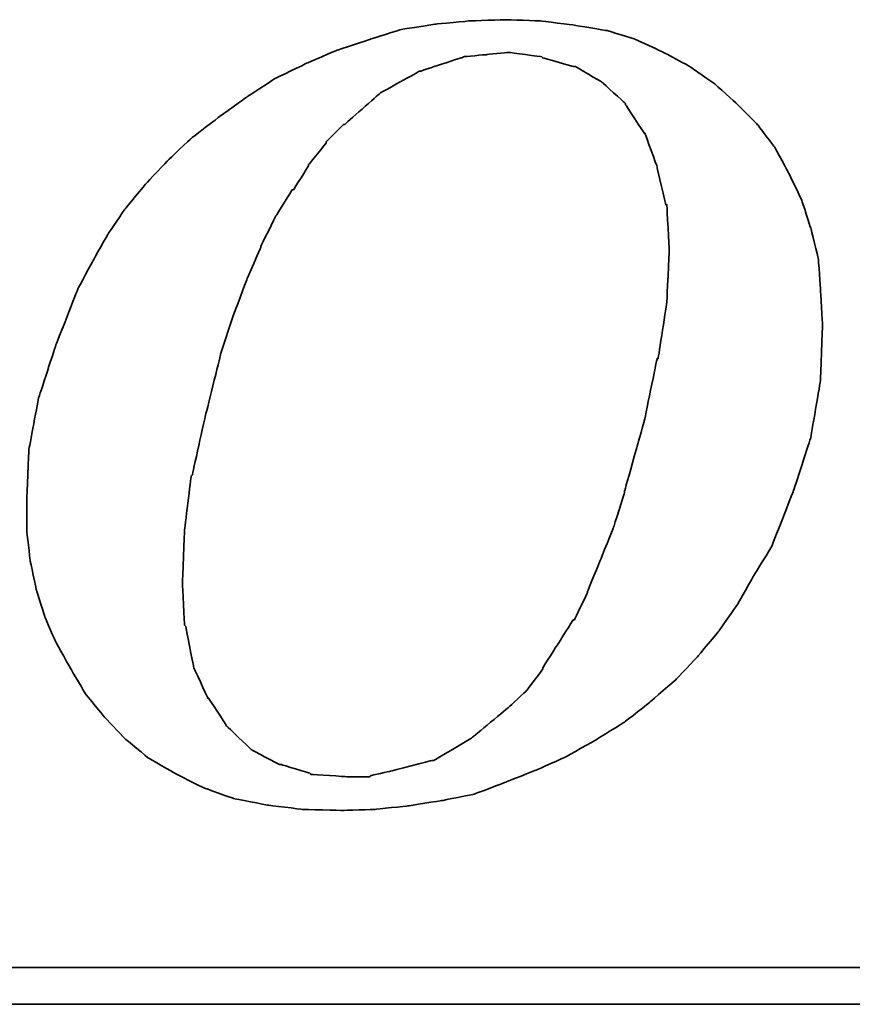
# Model space of a CAD drawing. Header units: millimetres. Extents: x 918 to 1155, y 75 to 164.
# Tile 44 of 50: x 1097.75 to 1099.4, y 95.07 to 97.03. Entities that reach past the tile are written whole.
import ezdxf

# ---------------------------------------------------------------- set-up
doc = ezdxf.new("R2010")
doc.units = ezdxf.units.MM
doc.header["$LTSCALE"] = 0.15
doc.layers.add('DIM', color=4, linetype='CONTINUOUS')
doc.layers.add('layer 1', color=7, linetype='CONTINUOUS')

# ---------------------------------------------------------------- blocks, each defined once
blk = doc.blocks.new('TBI MOTION logo(完整正式版)')
at = {"layer": 'layer 1', "color": 22, "lineweight": 35}
for points, knots in [([(35.79625, -6.98375), (35.79625, -6.98375), (36.23125, -7.43875), (36.23125, -7.43875), (36.23125, -7.43875), (36.23125, -7.43875), (36.75625, -7.87125), (36.75625, -7.87125), (36.75625, -7.87125), (36.75625, -7.87125), (37.33125, -8.20375), (37.33125, -8.20375), (37.33125, -8.20375), (37.33125, -8.20375), (37.95625, -8.51875), (37.95625, -8.51875), (37.95625, -8.51875), (37.95625, -8.51875), (38.62625, -8.75875), (38.62625, -8.75875), (38.62625, -8.75875), (38.62625, -8.75875), (39.37125, -8.90375), (39.37125, -8.90375), (39.37125, -8.90375), (39.37125, -8.90375), (40.14125, -8.99875), (40.14125, -8.99875), (40.14125, -8.99875), (40.14125, -8.99875), (41.02625, -9.02375), (41.02625, -9.02375), (41.02625, -9.02375), (41.02625, -9.02375), (41.74625, -8.99875), (41.74625, -8.99875), (41.74625, -8.99875), (41.74625, -8.99875), (42.46625, -8.92375), (42.46625, -8.92375), (42.46625, -8.92375), (42.46625, -8.92375), (43.21125, -8.80625), (43.21125, -8.80625), (43.21125, -8.80625), (43.21125, -8.80625), (43.93125, -8.66375), (43.93125, -8.66375), (43.93125, -8.66375), (43.93125, -8.66375), (44.62625, -8.39875), (44.62625, -8.39875), (44.62625, -8.39875), (44.62625, -8.39875), (45.29625, -8.13375), (45.29625, -8.13375), (45.29625, -8.13375), (45.29625, -8.13375), (45.94625, -7.84375), (45.94625, -7.84375), (45.94625, -7.84375), (45.94625, -7.84375), (46.61625, -7.46375), (46.61625, -7.46375), (46.61625, -7.46375), (46.61625, -7.46375), (47.24125, -7.07875), (47.24125, -7.07875), (47.24125, -7.07875), (47.24125, -7.07875), (47.81625, -6.62375), (47.81625, -6.62375), (47.81625, -6.62375), (47.81625, -6.62375), (48.36875, -6.14375), (48.36875, -6.14375), (48.36875, -6.14375), (48.36875, -6.14375), (48.84625, -5.64125), (48.84625, -5.64125), (48.84625, -5.64125), (48.84625, -5.64125), (49.32625, -5.06375), (49.32625, -5.06375), (49.32625, -5.06375), (49.32625, -5.06375), (49.71125, -4.51374), (49.71125, -4.51374), (49.71125, -4.51374), (49.71125, -4.51374), (50.09625, -3.83874), (50.09625, -3.83874), (50.09625, -3.83874), (50.09625, -3.83874), (50.48125, -3.21374), (50.48125, -3.21374), (50.48125, -3.21374), (50.48125, -3.21374), (50.96125, -1.99125), (50.96125, -1.99125), (50.96125, -1.99125), (50.96125, -1.99125), (51.34375, -0.81875), (51.34375, -0.81875), (51.34375, -0.81875), (51.34375, -0.81875), (51.56125, 0.45624), (51.56125, 0.45624), (51.56125, 0.45624), (51.56125, 0.45624), (51.60625, 1.67624), (51.60625, 1.67624), (51.60625, 1.67624), (51.60625, 1.67624), (51.56125, 2.44625), (51.56125, 2.44625), (51.56125, 2.44625), (51.56125, 2.44625), (51.51125, 3.14125), (51.51125, 3.14125), (51.51125, 3.14125), (51.51125, 3.14125), (51.34375, 3.81125), (51.34375, 3.81125), (51.34375, 3.81125), (51.34375, 3.81125), (51.15125, 4.41125), (51.15125, 4.41125), (51.15125, 4.41125), (51.15125, 4.41125), (50.86125, 5.01125), (50.86125, 5.01125), (50.86125, 5.01125), (50.86125, 5.01125), (50.55125, 5.58875), (50.55125, 5.58875), (50.55125, 5.58875), (50.55125, 5.58875), (50.16625, 6.09125), (50.16625, 6.09125), (50.16625, 6.09125), (50.16625, 6.09125), (49.71125, 6.54875), (49.71125, 6.54875), (49.71125, 6.54875), (49.71125, 6.54875), (49.23125, 6.98125), (49.23125, 6.98125), (49.23125, 6.98125), (49.23125, 6.98125), (48.67875, 7.36625), (48.67875, 7.36625), (48.67875, 7.36625), (48.67875, 7.36625), (48.10375, 7.67625), (48.10375, 7.67625), (48.10375, 7.67625), (48.10375, 7.67625), (47.48125, 7.96375), (47.48125, 7.96375), (47.48125, 7.96375), (47.48125, 7.96375), (46.85625, 8.15625), (46.85625, 8.15625), (46.85625, 8.15625), (46.85625, 8.15625), (46.13625, 8.27624), (46.13625, 8.27624), (46.13625, 8.27624), (46.13625, 8.27624), (45.39125, 8.37125), (45.39125, 8.37125), (45.39125, 8.37125), (45.39125, 8.37125), (44.62625, 8.39624), (44.62625, 8.39624), (44.62625, 8.39624), (44.62625, 8.39624), (43.83625, 8.37125), (43.83625, 8.37125), (43.83625, 8.37125), (43.83625, 8.37125), (43.09125, 8.30125), (43.09125, 8.30125), (43.09125, 8.30125), (43.09125, 8.30125), (42.32125, 8.18125), (42.32125, 8.18125), (42.32125, 8.18125), (42.32125, 8.18125), (41.62875, 7.96375), (41.62875, 7.96375), (41.62875, 7.96375), (41.62875, 7.96375), (40.90625, 7.72625), (40.90625, 7.72625), (40.90625, 7.72625), (40.90625, 7.72625), (40.23624, 7.43625), (40.23624, 7.43625), (40.23624, 7.43625), (40.23624, 7.43625), (39.54124, 7.10125), (39.54124, 7.10125), (39.54124, 7.10125), (39.54124, 7.10125), (38.91625, 6.69125), (38.91625, 6.69125), (38.91625, 6.69125), (38.91625, 6.69125), (38.31625, 6.26125), (38.31625, 6.26125), (38.31625, 6.26125), (38.31625, 6.26125), (37.69125, 5.78125), (37.69125, 5.78125), (37.69125, 5.78125), (37.69125, 5.78125), (37.18625, 5.30125), (37.18625, 5.30125), (37.18625, 5.30125), (37.18625, 5.30125), (36.70625, 4.79624), (36.70625, 4.79624), (36.70625, 4.79624), (36.70625, 4.79624), (36.23125, 4.22125), (36.23125, 4.22125), (36.23125, 4.22125), (36.23125, 4.22125), (35.87124, 3.69375), (35.87124, 3.69375), (35.87124, 3.69375), (35.87124, 3.69375), (35.53125, 3.09125), (35.53125, 3.09125), (35.53125, 3.09125), (35.53125, 3.09125), (35.19875, 2.47125), (35.19875, 2.47125), (35.19875, 2.47125), (35.19875, 2.47125), (34.71625, 1.24625), (34.71625, 1.24625), (34.71625, 1.24625), (34.71625, 1.24625), (34.33125, 0.06874), (34.33125, 0.06874), (34.33125, 0.06874), (34.33125, 0.06874), (34.11625, -1.07875), (34.11625, -1.07875), (34.11625, -1.07875), (34.11625, -1.07875), (34.07125, -2.15875), (34.07125, -2.15875), (34.07125, -2.15875), (34.07125, -2.15875), (34.07125, -2.85375), (34.07125, -2.85375), (34.07125, -2.85375), (34.07125, -2.85375), (34.14125, -3.50375), (34.14125, -3.50375), (34.14125, -3.50375), (34.14125, -3.50375), (34.28625, -4.17375), (34.28625, -4.17375), (34.28625, -4.17375), (34.28625, -4.17375), (34.47625, -4.77624), (34.47625, -4.77624), (34.47625, -4.77624), (34.47625, -4.77624), (34.71625, -5.32625), (34.71625, -5.32625), (34.71625, -5.32625), (34.71625, -5.32625), (35.05375, -5.92875), (35.05375, -5.92875), (35.05375, -5.92875), (35.05375, -5.92875), (35.36375, -6.45375), (35.36375, -6.45375), (35.36375, -6.45375), (35.36375, -6.45375), (35.79625, -6.98375), (35.79625, -6.98375)], [0, 0, 0, 0, 0.01388889, 0.01388889, 0.01388889, 0.0138889, 0.02777778, 0.02777778, 0.02777778, 0.02777779, 0.04166667, 0.04166667, 0.04166667, 0.04166668, 0.05555556, 0.05555556, 0.05555556, 0.05555557, 0.06944444, 0.06944444, 0.06944444, 0.06944445, 0.08333333, 0.08333333, 0.08333333, 0.08333334, 0.09722222, 0.09722222, 0.09722222, 0.09722223, 0.11111111, 0.11111111, 0.11111111, 0.11111112, 0.125, 0.125, 0.125, 0.12500001, 0.13888889, 0.13888889, 0.13888889, 0.1388889, 0.15277778, 0.15277778, 0.15277778, 0.15277779, 0.16666667, 0.16666667, 0.16666667, 0.16666668, 0.18055556, 0.18055556, 0.18055556, 0.18055557, 0.19444444, 0.19444444, 0.19444444, 0.19444445, 0.20833333, 0.20833333, 0.20833333, 0.20833334, 0.22222222, 0.22222222, 0.22222222, 0.22222223, 0.23611111, 0.23611111, 0.23611111, 0.23611112, 0.25, 0.25, 0.25, 0.25000001, 0.26388889, 0.26388889, 0.26388889, 0.2638889, 0.27777778, 0.27777778, 0.27777778, 0.27777779, 0.29166667, 0.29166667, 0.29166667, 0.29166668, 0.30555556, 0.30555556, 0.30555556, 0.30555557, 0.31944444, 0.31944444, 0.31944444, 0.31944445, 0.33333333, 0.33333333, 0.33333333, 0.33333334, 0.34722222, 0.34722222, 0.34722222, 0.34722223, 0.36111111, 0.36111111, 0.36111111, 0.36111112, 0.375, 0.375, 0.375, 0.37500001, 0.38888889, 0.38888889, 0.38888889, 0.3888889, 0.40277778, 0.40277778, 0.40277778, 0.40277779, 0.41666667, 0.41666667, 0.41666667, 0.41666668, 0.43055556, 0.43055556, 0.43055556, 0.43055557, 0.44444444, 0.44444444, 0.44444444, 0.44444445, 0.45833333, 0.45833333, 0.45833333, 0.45833334, 0.47222222, 0.47222222, 0.47222222, 0.47222223, 0.48611111, 0.48611111, 0.48611111, 0.48611112, 0.5, 0.5, 0.5, 0.50000001, 0.51388889, 0.51388889, 0.51388889, 0.5138889, 0.52777778, 0.52777778, 0.52777778, 0.52777779, 0.54166667, 0.54166667, 0.54166667, 0.54166668, 0.55555556, 0.55555556, 0.55555556, 0.55555557, 0.56944444, 0.56944444, 0.56944444, 0.56944445, 0.58333333, 0.58333333, 0.58333333, 0.58333334, 0.59722222, 0.59722222, 0.59722222, 0.59722223, 0.61111111, 0.61111111, 0.61111111, 0.61111112, 0.625, 0.625, 0.625, 0.62500001, 0.63888889, 0.63888889, 0.63888889, 0.6388889, 0.65277778, 0.65277778, 0.65277778, 0.65277779, 0.66666667, 0.66666667, 0.66666667, 0.66666668, 0.68055556, 0.68055556, 0.68055556, 0.68055557, 0.69444444, 0.69444444, 0.69444444, 0.69444445, 0.70833333, 0.70833333, 0.70833333, 0.70833334, 0.72222222, 0.72222222, 0.72222222, 0.72222223, 0.73611111, 0.73611111, 0.73611111, 0.73611112, 0.75, 0.75, 0.75, 0.75000001, 0.76388889, 0.76388889, 0.76388889, 0.7638889, 0.77777778, 0.77777778, 0.77777778, 0.77777779, 0.79166667, 0.79166667, 0.79166667, 0.79166668, 0.80555556, 0.80555556, 0.80555556, 0.80555557, 0.81944444, 0.81944444, 0.81944444, 0.81944445, 0.83333333, 0.83333333, 0.83333333, 0.83333334, 0.84722222, 0.84722222, 0.84722222, 0.84722223, 0.86111111, 0.86111111, 0.86111111, 0.86111112, 0.875, 0.875, 0.875, 0.87500001, 0.88888889, 0.88888889, 0.88888889, 0.8888889, 0.90277778, 0.90277778, 0.90277778, 0.90277779, 0.91666667, 0.91666667, 0.91666667, 0.91666668, 0.93055556, 0.93055556, 0.93055556, 0.93055557, 0.94444444, 0.94444444, 0.94444444, 0.94444445, 0.95833333, 0.95833333, 0.95833333, 0.95833334, 0.97222222, 0.97222222, 0.97222222, 0.97222223, 0.98611111, 0.98611111, 0.98611111, 0.98611112, 1, 1, 1, 1]), ([(38.33875, 1.03124), (38.33875, 1.03124), (38.62625, 1.89625), (38.62625, 1.89625), (38.62625, 1.89625), (38.62625, 1.89625), (38.91625, 2.66375), (38.91625, 2.66375), (38.91625, 2.66375), (38.91625, 2.66375), (39.22625, 3.38125), (39.22625, 3.38125), (39.22625, 3.38125), (39.22625, 3.38125), (39.22625, 3.40624), (39.22625, 3.40624), (39.22625, 3.40624), (39.22625, 3.40624), (39.56124, 4.07624), (39.56124, 4.07624), (39.56124, 4.07624), (39.56124, 4.07624), (39.92125, 4.65125), (39.92125, 4.65125), (39.92125, 4.65125), (39.92125, 4.65125), (39.94625, 4.65125), (39.94625, 4.65125), (39.94625, 4.65125), (39.94625, 4.65125), (40.28125, 5.17875), (40.28125, 5.17875), (40.28125, 5.17875), (40.28125, 5.17875), (40.28125, 5.20375), (40.28125, 5.20375), (40.28125, 5.20375), (40.28125, 5.20375), (40.66875, 5.68625), (40.66875, 5.68625), (40.66875, 5.68625), (40.66875, 5.68625), (40.66875, 5.70625), (40.66875, 5.70625), (40.66875, 5.70625), (40.66875, 5.70625), (41.05124, 6.09125), (41.05124, 6.09125), (41.05124, 6.09125), (41.05124, 6.09125), (41.07625, 6.09125), (41.07625, 6.09125), (41.07625, 6.09125), (41.07625, 6.09125), (41.84125, 6.76625), (41.84125, 6.76625), (41.84125, 6.76625), (41.84125, 6.76625), (41.86625, 6.78625), (41.86625, 6.78625), (41.86625, 6.78625), (41.86625, 6.78625), (42.73125, 7.26624), (42.73125, 7.26624), (42.73125, 7.26624), (42.73125, 7.26624), (42.75625, 7.26624), (42.75625, 7.26624), (42.75625, 7.26624), (42.75625, 7.26624), (43.18625, 7.41125), (43.18625, 7.41125), (43.18625, 7.41125), (43.18625, 7.41125), (43.64125, 7.55625), (43.64125, 7.55625), (43.64125, 7.55625), (43.64125, 7.55625), (43.66625, 7.55625), (43.66625, 7.55625), (43.66625, 7.55625), (43.66625, 7.55625), (43.69125, 7.58124), (43.69125, 7.58124), (43.69125, 7.58124), (43.69125, 7.58124), (44.19125, 7.62625), (44.19125, 7.62625), (44.19125, 7.62625), (44.19125, 7.62625), (44.67125, 7.67625), (44.67125, 7.67625), (44.67125, 7.67625), (44.67125, 7.67625), (44.69625, 7.67625), (44.69625, 7.67625), (44.69625, 7.67625), (44.69625, 7.67625), (45.41875, 7.58124), (45.41875, 7.58124), (45.41875, 7.58124), (45.41875, 7.58124), (45.44125, 7.55625), (45.44125, 7.55625), (45.44125, 7.55625), (45.44125, 7.55625), (46.11125, 7.36625), (46.11125, 7.36625), (46.11125, 7.36625), (46.11125, 7.36625), (46.13625, 7.36625), (46.13625, 7.36625), (46.13625, 7.36625), (46.13625, 7.36625), (46.15875, 7.36625), (46.15875, 7.36625), (46.15875, 7.36625), (46.15875, 7.36625), (46.73625, 7.02624), (46.73625, 7.02624), (46.73625, 7.02624), (46.73625, 7.02624), (46.76125, 7.00624), (46.76125, 7.00624), (46.76125, 7.00624), (46.76125, 7.00624), (47.24125, 6.57124), (47.24125, 6.57124), (47.24125, 6.57124), (47.24125, 6.57124), (47.26625, 6.54875), (47.26625, 6.54875), (47.26625, 6.54875), (47.26625, 6.54875), (47.26625, 6.52375), (47.26625, 6.52375), (47.26625, 6.52375), (47.26625, 6.52375), (47.67375, 5.89875), (47.67375, 5.89875), (47.67375, 5.89875), (47.67375, 5.89875), (47.69625, 5.89875), (47.69625, 5.89875), (47.69625, 5.89875), (47.69625, 5.89875), (47.69625, 5.87625), (47.69625, 5.87625), (47.69625, 5.87625), (47.69625, 5.87625), (47.96125, 5.15625), (47.96125, 5.15625), (47.96125, 5.15625), (47.96125, 5.15625), (47.96125, 5.13125), (47.96125, 5.13125), (47.96125, 5.13125), (47.96125, 5.13125), (48.15125, 4.31875), (48.15125, 4.31875), (48.15125, 4.31875), (48.15125, 4.31875), (48.17625, 4.31875), (48.17625, 4.31875), (48.17625, 4.31875), (48.17625, 4.31875), (48.17625, 4.29125), (48.17625, 4.29125), (48.17625, 4.29125), (48.17625, 4.29125), (48.22625, 3.33125), (48.22625, 3.33125), (48.22625, 3.33125), (48.22625, 3.33125), (48.22625, 3.30875), (48.22625, 3.30875), (48.22625, 3.30875), (48.22625, 3.30875), (48.17625, 2.20624), (48.17625, 2.20624), (48.17625, 2.20624), (48.17625, 2.20624), (48.17625, 2.18124), (48.17625, 2.18124), (48.17625, 2.18124), (48.17625, 2.18124), (47.98375, 0.93624), (47.98375, 0.93624), (47.98375, 0.93624), (47.98375, 0.93624), (47.96125, 0.93624), (47.96125, 0.93624), (47.96125, 0.93624), (47.96125, 0.93624), (47.67375, -0.45874), (47.67375, -0.45874), (47.67375, -0.45874), (47.67375, -0.45874), (47.24125, -1.99125), (47.24125, -1.99125), (47.24125, -1.99125), (47.24125, -1.99125), (47.24125, -2.01874), (47.24125, -2.01874), (47.24125, -2.01874), (47.24125, -2.01874), (47.00125, -2.78375), (47.00125, -2.78375), (47.00125, -2.78375), (47.00125, -2.78375), (46.71125, -3.50375), (46.71125, -3.50375), (46.71125, -3.50375), (46.71125, -3.50375), (46.42625, -4.19875), (46.42625, -4.19875), (46.42625, -4.19875), (46.42625, -4.19875), (46.42625, -4.22375), (46.42625, -4.22375), (46.42625, -4.22375), (46.42625, -4.22375), (46.13625, -4.82374), (46.13625, -4.82374), (46.13625, -4.82374), (46.13625, -4.82374), (46.11125, -4.82374), (46.11125, -4.82374), (46.11125, -4.82374), (46.11125, -4.82374), (45.77625, -5.35125), (45.77625, -5.35125), (45.77625, -5.35125), (45.77625, -5.35125), (45.44125, -5.87875), (45.44125, -5.87875), (45.44125, -5.87875), (45.44125, -5.87875), (45.44125, -5.90375), (45.44125, -5.90375), (45.44125, -5.90375), (45.44125, -5.90375), (45.10625, -6.35875), (45.10625, -6.35875), (45.10625, -6.35875), (45.10625, -6.35875), (45.08125, -6.38375), (45.08125, -6.38375), (45.08125, -6.38375), (45.08125, -6.38375), (44.69625, -6.74375), (44.69625, -6.74375), (44.69625, -6.74375), (44.69625, -6.74375), (43.88375, -7.41625), (43.88375, -7.41625), (43.88375, -7.41625), (43.88375, -7.41625), (43.85625, -7.43875), (43.85625, -7.43875), (43.85625, -7.43875), (43.85625, -7.43875), (43.04125, -7.91875), (43.04125, -7.91875), (43.04125, -7.91875), (43.04125, -7.91875), (43.01625, -7.91875), (43.01625, -7.91875), (43.01625, -7.91875), (43.01625, -7.91875), (42.99625, -7.91875), (42.99625, -7.91875), (42.99625, -7.91875), (42.99625, -7.91875), (42.08125, -8.15875), (42.08125, -8.15875), (42.08125, -8.15875), (42.08125, -8.15875), (41.65125, -8.25625), (41.65125, -8.25625), (41.65125, -8.25625), (41.65125, -8.25625), (41.62875, -8.27875), (41.62875, -8.27875), (41.62875, -8.27875), (41.62875, -8.27875), (41.60125, -8.27875), (41.60125, -8.27875), (41.60125, -8.27875), (41.60125, -8.27875), (41.12125, -8.27875), (41.12125, -8.27875), (41.12125, -8.27875), (41.12125, -8.27875), (40.35624, -8.23125), (40.35624, -8.23125), (40.35624, -8.23125), (40.35624, -8.23125), (40.33125, -8.23125), (40.33125, -8.23125), (40.33125, -8.23125), (40.33125, -8.23125), (40.30625, -8.20375), (40.30625, -8.20375), (40.30625, -8.20375), (40.30625, -8.20375), (39.68375, -8.01375), (39.68375, -8.01375), (39.68375, -8.01375), (39.68375, -8.01375), (39.66124, -8.01375), (39.66124, -8.01375), (39.66124, -8.01375), (39.66124, -8.01375), (39.63625, -8.01375), (39.63625, -8.01375), (39.63625, -8.01375), (39.63625, -8.01375), (39.01125, -7.67875), (39.01125, -7.67875), (39.01125, -7.67875), (39.01125, -7.67875), (38.98875, -7.65375), (38.98875, -7.65375), (38.98875, -7.65375), (38.98875, -7.65375), (38.48625, -7.17375), (38.48625, -7.17375), (38.48625, -7.17375), (38.48625, -7.17375), (38.45875, -7.14875), (38.45875, -7.14875), (38.45875, -7.14875), (38.45875, -7.14875), (38.45875, -7.12875), (38.45875, -7.12875), (38.45875, -7.12875), (38.45875, -7.12875), (38.07625, -6.54875), (38.07625, -6.54875), (38.07625, -6.54875), (38.07625, -6.54875), (38.05125, -6.54875), (38.05125, -6.54875), (38.05125, -6.54875), (38.05125, -6.54875), (38.05125, -6.52875), (38.05125, -6.52875), (38.05125, -6.52875), (38.05125, -6.52875), (37.74125, -5.85375), (37.74125, -5.85375), (37.74125, -5.85375), (37.74125, -5.85375), (37.74125, -5.82875), (37.74125, -5.82875), (37.74125, -5.82875), (37.74125, -5.82875), (37.57375, -4.96875), (37.57375, -4.96875), (37.57375, -4.96875), (37.57375, -4.96875), (37.54625, -4.94375), (37.54625, -4.94375), (37.54625, -4.94375), (37.54625, -4.94375), (37.50125, -4.03375), (37.50125, -4.03375), (37.50125, -4.03375), (37.50125, -4.03375), (37.50125, -4.00875), (37.50125, -4.00875), (37.50125, -4.00875), (37.50125, -4.00875), (37.54625, -2.85375), (37.54625, -2.85375), (37.54625, -2.85375), (37.54625, -2.85375), (37.69125, -1.65875), (37.69125, -1.65875), (37.69125, -1.65875), (37.69125, -1.65875), (37.71624, -1.63375), (37.71624, -1.63375), (37.71624, -1.63375), (37.71624, -1.63375), (38.00375, -0.33875), (38.00375, -0.33875), (38.00375, -0.33875), (38.00375, -0.33875), (38.33875, 1.00624), (38.33875, 1.00624), (38.33875, 1.00624), (38.33875, 1.00624), (38.33875, 1.03124), (38.33875, 1.03124)], [0, 0, 0, 0, 0.01010101, 0.01010101, 0.01010101, 0.01010102, 0.02020202, 0.02020202, 0.02020202, 0.02020203, 0.03030303, 0.03030303, 0.03030303, 0.03030304, 0.04040404, 0.04040404, 0.04040404, 0.04040405, 0.05050505, 0.05050505, 0.05050505, 0.05050506, 0.06060606, 0.06060606, 0.06060606, 0.06060607, 0.07070707, 0.07070707, 0.07070707, 0.07070708, 0.08080808, 0.08080808, 0.08080808, 0.08080809, 0.09090909, 0.09090909, 0.09090909, 0.0909091, 0.1010101, 0.1010101, 0.1010101, 0.10101011, 0.11111111, 0.11111111, 0.11111111, 0.11111112, 0.12121212, 0.12121212, 0.12121212, 0.12121213, 0.13131313, 0.13131313, 0.13131313, 0.13131314, 0.14141414, 0.14141414, 0.14141414, 0.14141415, 0.15151515, 0.15151515, 0.15151515, 0.15151516, 0.16161616, 0.16161616, 0.16161616, 0.16161617, 0.17171717, 0.17171717, 0.17171717, 0.17171718, 0.18181818, 0.18181818, 0.18181818, 0.18181819, 0.19191919, 0.19191919, 0.19191919, 0.1919192, 0.2020202, 0.2020202, 0.2020202, 0.20202021, 0.21212121, 0.21212121, 0.21212121, 0.21212122, 0.22222222, 0.22222222, 0.22222222, 0.22222223, 0.23232323, 0.23232323, 0.23232323, 0.23232324, 0.24242424, 0.24242424, 0.24242424, 0.24242425, 0.25252525, 0.25252525, 0.25252525, 0.25252526, 0.26262626, 0.26262626, 0.26262626, 0.26262627, 0.27272727, 0.27272727, 0.27272727, 0.27272728, 0.28282828, 0.28282828, 0.28282828, 0.28282829, 0.29292929, 0.29292929, 0.29292929, 0.2929293, 0.3030303, 0.3030303, 0.3030303, 0.30303031, 0.31313131, 0.31313131, 0.31313131, 0.31313132, 0.32323232, 0.32323232, 0.32323232, 0.32323233, 0.33333333, 0.33333333, 0.33333333, 0.33333334, 0.34343434, 0.34343434, 0.34343434, 0.34343435, 0.35353535, 0.35353535, 0.35353535, 0.35353536, 0.36363636, 0.36363636, 0.36363636, 0.36363637, 0.37373737, 0.37373737, 0.37373737, 0.37373738, 0.38383838, 0.38383838, 0.38383838, 0.38383839, 0.39393939, 0.39393939, 0.39393939, 0.3939394, 0.4040404, 0.4040404, 0.4040404, 0.40404041, 0.41414141, 0.41414141, 0.41414141, 0.41414142, 0.42424242, 0.42424242, 0.42424242, 0.42424243, 0.43434343, 0.43434343, 0.43434343, 0.43434344, 0.44444444, 0.44444444, 0.44444444, 0.44444445, 0.45454545, 0.45454545, 0.45454545, 0.45454546, 0.46464646, 0.46464646, 0.46464646, 0.46464647, 0.47474747, 0.47474747, 0.47474747, 0.47474748, 0.48484848, 0.48484848, 0.48484848, 0.48484849, 0.49494949, 0.49494949, 0.49494949, 0.4949495, 0.50505051, 0.50505051, 0.50505051, 0.50505052, 0.51515152, 0.51515152, 0.51515152, 0.51515153, 0.52525253, 0.52525253, 0.52525253, 0.52525254, 0.53535354, 0.53535354, 0.53535354, 0.53535355, 0.54545455, 0.54545455, 0.54545455, 0.54545456, 0.55555556, 0.55555556, 0.55555556, 0.55555557, 0.56565657, 0.56565657, 0.56565657, 0.56565658, 0.57575758, 0.57575758, 0.57575758, 0.57575759, 0.58585859, 0.58585859, 0.58585859, 0.5858586, 0.5959596, 0.5959596, 0.5959596, 0.59595961, 0.60606061, 0.60606061, 0.60606061, 0.60606062, 0.61616162, 0.61616162, 0.61616162, 0.61616163, 0.62626263, 0.62626263, 0.62626263, 0.62626264, 0.63636364, 0.63636364, 0.63636364, 0.63636365, 0.64646465, 0.64646465, 0.64646465, 0.64646466, 0.65656566, 0.65656566, 0.65656566, 0.65656567, 0.66666667, 0.66666667, 0.66666667, 0.66666668, 0.67676768, 0.67676768, 0.67676768, 0.67676769, 0.68686869, 0.68686869, 0.68686869, 0.6868687, 0.6969697, 0.6969697, 0.6969697, 0.69696971, 0.70707071, 0.70707071, 0.70707071, 0.70707072, 0.71717172, 0.71717172, 0.71717172, 0.71717173, 0.72727273, 0.72727273, 0.72727273, 0.72727274, 0.73737374, 0.73737374, 0.73737374, 0.73737375, 0.74747475, 0.74747475, 0.74747475, 0.74747476, 0.75757576, 0.75757576, 0.75757576, 0.75757577, 0.76767677, 0.76767677, 0.76767677, 0.76767678, 0.77777778, 0.77777778, 0.77777778, 0.77777779, 0.78787879, 0.78787879, 0.78787879, 0.7878788, 0.7979798, 0.7979798, 0.7979798, 0.79797981, 0.80808081, 0.80808081, 0.80808081, 0.80808082, 0.81818182, 0.81818182, 0.81818182, 0.81818183, 0.82828283, 0.82828283, 0.82828283, 0.82828284, 0.83838384, 0.83838384, 0.83838384, 0.83838385, 0.84848485, 0.84848485, 0.84848485, 0.84848486, 0.85858586, 0.85858586, 0.85858586, 0.85858587, 0.86868687, 0.86868687, 0.86868687, 0.86868688, 0.87878788, 0.87878788, 0.87878788, 0.87878789, 0.88888889, 0.88888889, 0.88888889, 0.8888889, 0.8989899, 0.8989899, 0.8989899, 0.89898991, 0.90909091, 0.90909091, 0.90909091, 0.90909092, 0.91919192, 0.91919192, 0.91919192, 0.91919193, 0.92929293, 0.92929293, 0.92929293, 0.92929294, 0.93939394, 0.93939394, 0.93939394, 0.93939395, 0.94949495, 0.94949495, 0.94949495, 0.94949496, 0.95959596, 0.95959596, 0.95959596, 0.95959597, 0.96969697, 0.96969697, 0.96969697, 0.96969698, 0.97979798, 0.97979798, 0.97979798, 0.97979799, 0.98989899, 0.98989899, 0.98989899, 0.989899, 1, 1, 1, 1]), ([(75.90875, -9.47875), (75.90875, -9.47875), (75.90875, -12.28625), (75.90875, -12.28625), (75.90875, -12.28625), (75.90875, -12.28625), (75.90875, -12.47875), (75.90875, -12.47875), (75.90875, -12.47875), (75.90875, -12.47875), (75.71625, -12.47875), (75.71625, -12.47875), (75.71625, -12.47875), (75.71625, -12.47875), (-88.32875, -12.47875), (-88.32875, -12.47875), (-88.32875, -12.47875), (-88.32875, -12.47875), (-88.32875, -13.29375), (-88.32875, -13.29375), (-88.32875, -13.29375), (-88.32875, -13.29375), (82.89125, -13.29375), (82.89125, -13.29375), (82.89125, -13.29375), (82.89125, -13.29375), (75.90875, -9.47875), (75.90875, -9.47875)], [0, 0, 0, 0, 0.14285714, 0.14285714, 0.14285714, 0.14285715, 0.28571429, 0.28571429, 0.28571429, 0.2857143, 0.42857143, 0.42857143, 0.42857143, 0.42857144, 0.57142857, 0.57142857, 0.57142857, 0.57142858, 0.71428571, 0.71428571, 0.71428571, 0.71428572, 0.85714286, 0.85714286, 0.85714286, 0.85714287, 1, 1, 1, 1])]:
    blk.add_open_spline(points, degree=3, knots=knots, dxfattribs=at)

msp = doc.modelspace()

# ---------------------------------------------------------------- block references
at = {"layer": 'DIM', "color": 7, "xscale": 0.090033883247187, "yscale": 0.090033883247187, "zscale": 0.090033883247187}
msp.add_blockref('TBI MOTION logo(完整正式版)', (1094.6992, 96.2697), dxfattribs=at)

doc.saveas('drawing.dxf')
